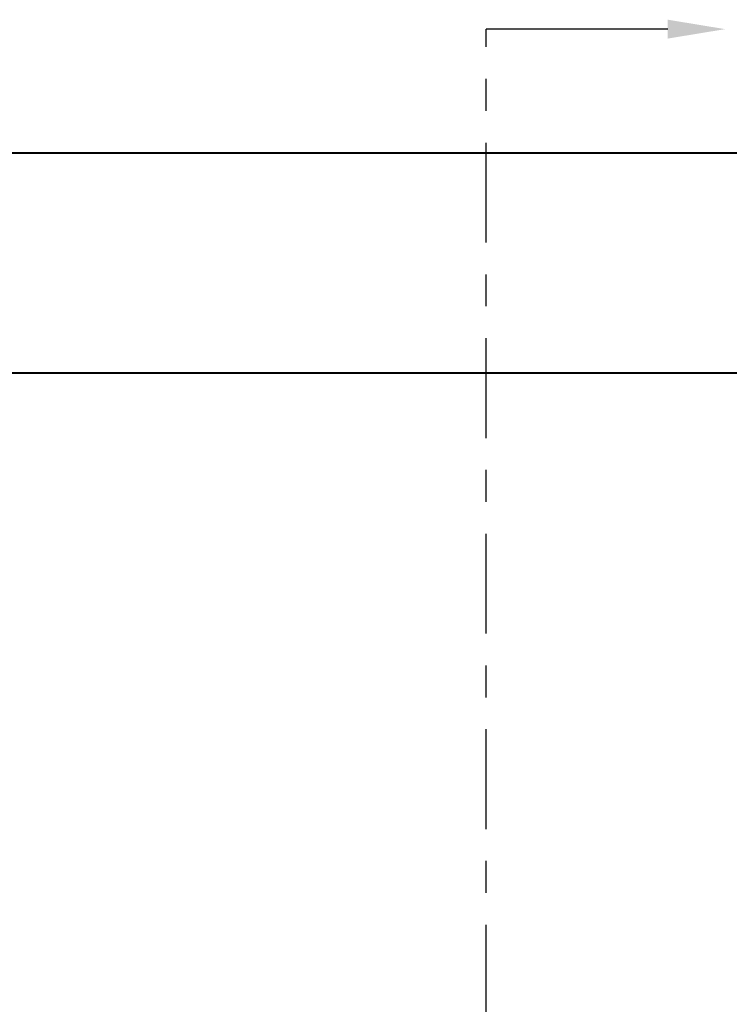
# Model space of a CAD drawing. Header units: inches. Extents: x 170 to 312, y 215 to 248.
# Tile 23 of 256: x 178.6 to 180.83, y 222.26 to 225.35. Entities that reach past the tile are written whole.
import ezdxf
from ezdxf import colors
from ezdxf.entities.mleader import LeaderData, LeaderLine
from ezdxf.math import Vec2, Vec3

# ---------------------------------------------------------------- set-up
doc = ezdxf.new("R2010")
doc.units = ezdxf.units.IN
doc.header["$LTSCALE"] = 0.25
doc.header["$MEASUREMENT"] = 0
doc.linetypes.add('CENTER', pattern=[2, 1.25, -0.25, 0.25, -0.25])
doc.layers.add('MOTOR RH', color=7, linetype='Continuous')
doc.layers.add('SECTION CUTS', color=6, linetype='CENTER')
doc.styles.get("Standard").update_dxf_attribs({"font": 'romans.shx'})

msp = doc.modelspace()

# ---------------------------------------------------------------- linework, layer by layer
at = {"layer": 'MOTOR RH'}
for p, q in [((181.6018, 224.92951), (175.83618, 224.92951)), ((175.83618, 224.92804), (181.6018, 224.92804)), ((181.6018, 224.24054), (175.83618, 224.24054)), ((175.83618, 224.23906), (181.6018, 224.23906))]:
    msp.add_line(p, q, dxfattribs=at)
at = {"layer": 'SECTION CUTS'}
msp.add_line((180.06369, 220.36096), (180.06369, 225.31682), dxfattribs=at)

# ---------------------------------------------------------------- leaders
ml = msp.add_multileader_mtext('Standard', dxfattribs=at)
ml.set_content('', color=256)
ml.set_leader_properties()
ml.build(insert=Vec2(0, 0))
ml.multileader.update_dxf_attribs({"dogleg_length": 0, "arrow_head_size": 0.18})
ctx = ml.context
ctx.base_point, ctx.char_height, ctx.arrow_head_size, ctx.landing_gap_size, ctx.plane_origin, ctx.plane_x_axis, ctx.plane_y_axis = Vec3(180.06369, 225.31682), 0.18, 0.18, 0, Vec3(180.81321, 225.31682), Vec3(0, 1), Vec3(-1, 0)
notes = []
notes.append((ctx, [(0, (1, 1, 0), (180.06369, 225.31682), (1, 0), 0, [(0, [(180.81321, 225.31682)], 0, [])])]))
ctx.mtext.insert, ctx.mtext.text_direction, ctx.mtext.rotation, ctx.mtext.flow_direction = Vec3(179.97369, 225.31682), Vec3(0, 1), 1.5707963, 5
for ctx, leaders in notes:
    for number, flags, end, landing, length, lines in leaders:
        leader = LeaderData()
        leader.index, (leader.has_last_leader_line, leader.has_dogleg_vector, leader.attachment_direction) = number, flags
        leader.last_leader_point, leader.dogleg_vector, leader.dogleg_length = Vec3(end), Vec3(landing), length
        for number, points, colour, breaks in lines:
            line = LeaderLine()
            line.index, line.vertices, line.color, line.breaks = number, Vec3.list(points), colors.encode_raw_color(colour), breaks
            leader.lines.append(line)
        ctx.leaders.append(leader)

doc.saveas('drawing.dxf')
